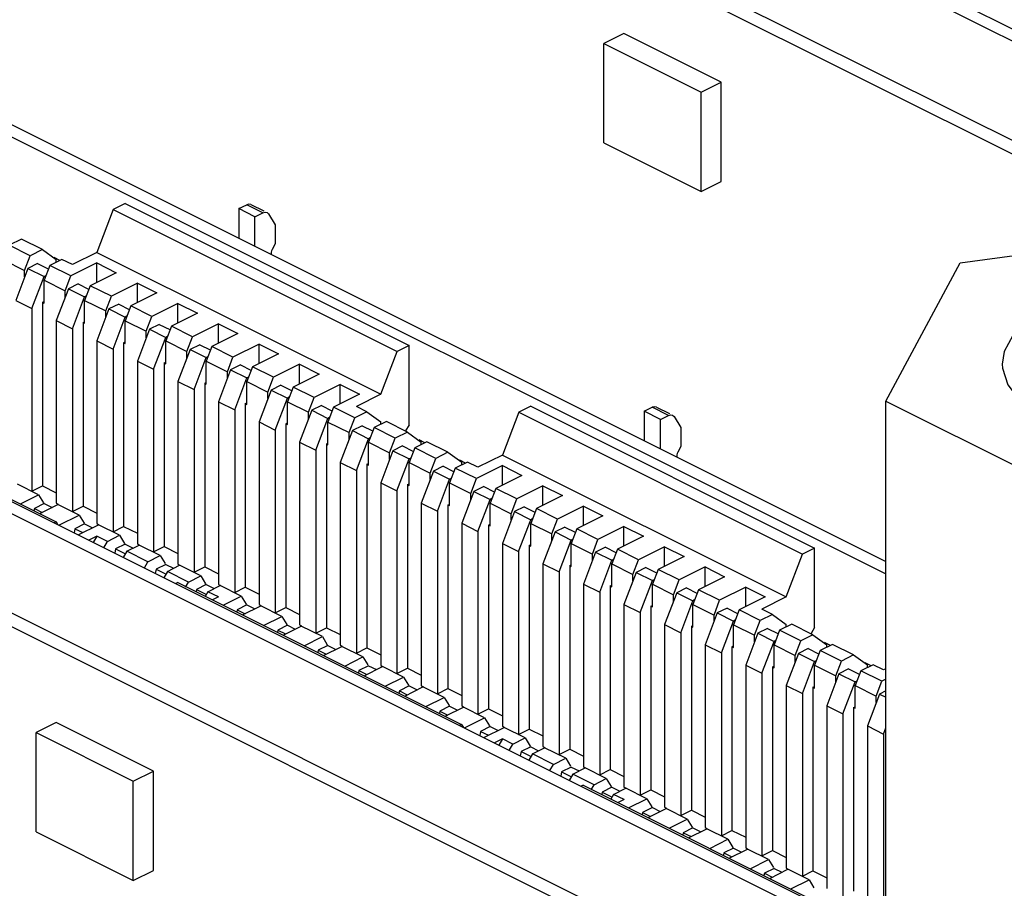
# Paper-space layout '005_EXP_CORICANT_PE_DRAWING_3_1' of a CAD drawing. Header units: millimetres. Extents: x 6 to 413, y 7 to 290.
# Tile 238 of 256: x 236.15 to 237.7, y 166.03 to 167.39. Entities that reach past the tile are written whole.
import ezdxf

# ---------------------------------------------------------------- set-up
doc = ezdxf.new("R2010")
doc.units = ezdxf.units.MM
doc.header["$LTSCALE"] = 23.1
doc.layers.add('119B00000215A_C_3_5353652_BL293', color=7, linetype='CONTINUOUS')
doc.layers.add('124100005500A_SPACER_M3X1_BL328', color=7, linetype='CONTINUOUS')

# ---------------------------------------------------------------- blocks, each defined once
blk = doc.blocks.new('119B00000215A_C_3_5353652_BL293', base_point=(238.9172, 165.473))
at = {"layer": '119B00000215A_C_3_5353652_BL293', "color": 7, "linetype": 'Continuous'}
for p, q in [((236.499, 167.9668), (242.9633, 164.7349)), ((236.5181, 167.9763), (242.9824, 164.7444)), ((236.3431, 167.8888), (237.9971, 167.0619)), ((236.3217, 167.8781), (237.9634, 167.0573)), ((235.5635, 167.499), (237.5129, 166.5244)), ((235.5826, 167.5086), (237.5129, 166.5435)), ((237.1019, 167.3727), (237.0701, 167.3568)), ((237.2546, 167.2963), (237.1019, 167.3727)), ((237.0701, 167.3568), (237.2228, 167.2804)), ((237.0701, 167.2009), (237.0701, 167.3568)), ((237.2228, 167.2804), (237.2546, 167.2963)), ((237.2546, 167.1404), (237.2546, 167.2963)), ((237.2228, 167.1245), (237.2228, 167.2804)), ((234.9908, 167.2126), (237.5129, 165.9517)), ((234.9717, 167.2031), (237.512, 165.933)), ((237.0701, 167.2009), (237.2228, 167.1245)), ((237.2228, 167.1245), (237.2546, 167.1404)), ((234.7944, 167.1144), (237.5129, 165.7553)), ((234.8158, 167.1251), (237.5129, 165.7767)), ((236.3003, 167.0962), (236.2746, 167.0288)), ((236.3191, 167.1057), (236.3003, 167.0962)), ((236.3003, 167.0962), (236.7458, 166.8735)), ((236.3191, 167.1057), (236.7646, 166.8829)), ((236.4973, 167.0976), (236.5098, 167.1038)), ((236.5227, 167.0848), (236.4973, 167.0976)), ((236.4973, 167.0976), (236.4973, 167.0513)), ((236.5353, 167.0911), (236.5098, 167.1038)), ((236.5163, 167.1043), (236.5368, 167.094)), ((236.5227, 167.0848), (236.5353, 167.0911)), ((236.5227, 167.0385), (236.5227, 167.0848)), ((236.5417, 167.0915), (236.5441, 167.0893)), ((236.5441, 167.0893), (236.5546, 167.0724)), ((236.5546, 167.0724), (236.5546, 167.0422)), ((236.1562, 167.0498), (236.137, 167.0402)), ((236.1701, 167.0237), (236.137, 167.0402)), ((236.1893, 167.0333), (236.1562, 167.0498)), ((236.5546, 167.0422), (236.5499, 167.0335)), ((236.1613, 167.0006), (236.1701, 167.0237)), ((236.1893, 167.0333), (236.1701, 167.0237)), ((236.1893, 167.0333), (236.211, 167.0176)), ((236.2071, 167.0213), (236.2162, 167.0168)), ((236.2746, 167.0288), (236.2364, 167.0097)), ((236.2746, 167.0288), (236.7201, 166.8061)), ((236.5482, 167.0274), (236.5482, 167.0258)), ((236.1282, 167.0171), (236.1613, 167.0006)), ((236.1664, 167.0037), (236.1473, 166.9536)), ((236.1817, 167.0113), (236.1664, 167.0037)), ((236.1664, 167.0037), (236.1919, 166.991)), ((236.1817, 167.0113), (236.1981, 167.0031)), ((236.2007, 167.0084), (236.1919, 166.9853)), ((236.2199, 167.018), (236.2007, 167.0084)), ((236.2338, 166.9919), (236.2007, 167.0084)), ((236.211, 167.0135), (236.211, 167.0176)), ((236.2364, 167.0097), (236.2199, 167.018)), ((236.2746, 167.0123), (236.2338, 166.9919)), ((236.2746, 167.0123), (236.3051, 166.997)), ((236.2746, 166.9817), (236.2746, 167.0123)), ((236.1613, 166.9903), (236.1613, 167.0006)), ((236.1728, 166.9409), (236.1919, 166.991)), ((236.1945, 166.9923), (236.1919, 166.991)), ((236.225, 166.9687), (236.2338, 166.9919)), ((236.3051, 166.997), (236.2643, 166.9766)), ((236.1919, 166.9853), (236.225, 166.9687)), ((236.1919, 166.9494), (236.1919, 166.9853)), ((236.2453, 166.9795), (236.2301, 166.9719)), ((236.2453, 166.9795), (236.2617, 166.9713)), ((236.2643, 166.9766), (236.2555, 166.9535)), ((236.2974, 166.96), (236.2643, 166.9766)), ((236.3382, 166.9805), (236.2974, 166.96)), ((236.3382, 166.9805), (236.3688, 166.9652)), ((236.3382, 166.9499), (236.3382, 166.9805)), ((236.2301, 166.9719), (236.211, 166.9218)), ((236.225, 166.9585), (236.225, 166.9687)), ((236.2301, 166.9719), (236.2555, 166.9591)), ((236.2364, 166.9091), (236.2555, 166.9591)), ((236.2582, 166.9605), (236.2555, 166.9591)), ((236.2886, 166.9369), (236.2974, 166.96)), ((236.3688, 166.9652), (236.328, 166.9448)), ((236.1473, 166.9536), (236.1728, 166.9409)), ((236.1893, 166.9507), (236.1909, 166.9515)), ((236.1893, 166.9507), (236.1919, 166.9494)), ((236.1893, 166.9507), (236.1893, 166.6623)), ((236.2555, 166.9535), (236.2886, 166.9369)), ((236.2555, 166.9176), (236.2555, 166.9535)), ((236.309, 166.9477), (236.2937, 166.9401)), ((236.309, 166.9477), (236.3253, 166.9395)), ((236.328, 166.9448), (236.3192, 166.9217)), ((236.3611, 166.9282), (236.328, 166.9448)), ((236.4019, 166.9486), (236.3611, 166.9282)), ((236.4019, 166.9486), (236.4324, 166.9334)), ((236.4019, 166.9181), (236.4019, 166.9486)), ((236.1728, 166.9409), (236.1728, 166.6541)), ((236.2937, 166.9401), (236.2746, 166.89)), ((236.2886, 166.9267), (236.2886, 166.9369)), ((236.2937, 166.9401), (236.3192, 166.9273)), ((236.3001, 166.8772), (236.3192, 166.9273)), ((236.3218, 166.9287), (236.3192, 166.9273)), ((236.3522, 166.9051), (236.3611, 166.9282)), ((236.4324, 166.9334), (236.3916, 166.913)), ((236.211, 166.9218), (236.2364, 166.9091)), ((236.211, 166.9218), (236.211, 166.635)), ((236.253, 166.9189), (236.2545, 166.9197)), ((236.253, 166.9189), (236.2555, 166.9176)), ((236.253, 166.9189), (236.253, 166.6305)), ((236.3192, 166.9217), (236.3522, 166.9051)), ((236.3192, 166.8858), (236.3192, 166.9217)), ((236.3726, 166.9159), (236.3574, 166.9082)), ((236.3726, 166.9159), (236.389, 166.9077)), ((236.3916, 166.913), (236.3828, 166.8898)), ((236.4247, 166.8964), (236.3916, 166.913)), ((236.4655, 166.9168), (236.4247, 166.8964)), ((236.4655, 166.9168), (236.4961, 166.9015)), ((236.4655, 166.8863), (236.4655, 166.9168)), ((236.2364, 166.9091), (236.2364, 166.6222)), ((236.3574, 166.9082), (236.3382, 166.8582)), ((236.3522, 166.8949), (236.3522, 166.9051)), ((236.3574, 166.9082), (236.3828, 166.8955)), ((236.3637, 166.8454), (236.3828, 166.8955)), ((236.3855, 166.8968), (236.3828, 166.8955)), ((236.4159, 166.8733), (236.4247, 166.8964)), ((236.4961, 166.9015), (236.4553, 166.8811)), ((236.2746, 166.89), (236.3001, 166.8772)), ((236.2746, 166.89), (236.2746, 166.6031)), ((236.3166, 166.8871), (236.3181, 166.8878)), ((236.3166, 166.8871), (236.3192, 166.8858)), ((236.3166, 166.8871), (236.3166, 166.5987)), ((236.3828, 166.8898), (236.4159, 166.8733)), ((236.3828, 166.854), (236.3828, 166.8898)), ((236.4363, 166.884), (236.421, 166.8764)), ((236.4363, 166.884), (236.4526, 166.8759)), ((236.4553, 166.8811), (236.4464, 166.858)), ((236.4883, 166.8646), (236.4553, 166.8811)), ((236.5292, 166.885), (236.4883, 166.8646)), ((236.5292, 166.885), (236.5597, 166.8697)), ((236.5292, 166.8545), (236.5292, 166.885)), ((236.7646, 166.8829), (236.7458, 166.8735)), ((236.7646, 166.7582), (236.7646, 166.8829)), ((236.3001, 166.8772), (236.3001, 166.5904)), ((236.421, 166.8764), (236.4019, 166.8263)), ((236.4159, 166.863), (236.4159, 166.8733)), ((236.421, 166.8764), (236.4464, 166.8637)), ((236.4491, 166.865), (236.4464, 166.8637)), ((236.4795, 166.8415), (236.4883, 166.8646)), ((236.5597, 166.8697), (236.5189, 166.8493)), ((236.7201, 166.8061), (236.7458, 166.8735)), ((236.3382, 166.8582), (236.3637, 166.8454)), ((236.3382, 166.8582), (236.3382, 166.5713)), ((236.3802, 166.8553), (236.3818, 166.856)), ((236.3802, 166.8553), (236.3828, 166.854)), ((236.3802, 166.8553), (236.3802, 166.5669)), ((236.4273, 166.8136), (236.4464, 166.8637)), ((236.4464, 166.858), (236.4795, 166.8415)), ((236.4464, 166.8222), (236.4464, 166.858)), ((236.4999, 166.8522), (236.4846, 166.8446)), ((236.4999, 166.8522), (236.5163, 166.844)), ((236.5189, 166.8493), (236.5101, 166.8262)), ((236.552, 166.8328), (236.5189, 166.8493)), ((236.5928, 166.8532), (236.552, 166.8328)), ((236.5928, 166.8532), (236.6234, 166.8379)), ((236.5928, 166.8226), (236.5928, 166.8532)), ((236.3637, 166.8454), (236.3637, 166.5586)), ((236.4846, 166.8446), (236.4655, 166.7945)), ((236.4795, 166.8312), (236.4795, 166.8415)), ((236.4846, 166.8446), (236.5101, 166.8319)), ((236.6234, 166.8379), (236.5825, 166.8175)), ((235.7652, 166.8287), (236.2107, 166.606)), ((236.4019, 166.8263), (236.4273, 166.8136)), ((236.4019, 166.8263), (236.4019, 166.5395)), ((236.4439, 166.8234), (236.4454, 166.8242)), ((236.4439, 166.8234), (236.4464, 166.8222)), ((236.4439, 166.8234), (236.4439, 166.5351)), ((236.491, 166.7818), (236.5101, 166.8319)), ((236.5127, 166.8332), (236.5101, 166.8319)), ((236.5101, 166.8262), (236.5432, 166.8097)), ((236.5101, 166.7903), (236.5101, 166.8262)), ((236.5432, 166.8097), (236.552, 166.8328)), ((236.5635, 166.8204), (236.5483, 166.8128)), ((236.5635, 166.8204), (236.5799, 166.8122)), ((236.6565, 166.8214), (236.6156, 166.801)), ((236.6565, 166.8214), (236.687, 166.8061)), ((236.6565, 166.7908), (236.6565, 166.8214)), ((236.4273, 166.8136), (236.4273, 166.5268)), ((236.5483, 166.8128), (236.5292, 166.7627)), ((236.5432, 166.7994), (236.5432, 166.8097)), ((236.5483, 166.8128), (236.5737, 166.8001)), ((236.5825, 166.8175), (236.5737, 166.7944)), ((236.6156, 166.801), (236.5825, 166.8175)), ((236.687, 166.8061), (236.6462, 166.7857)), ((236.7201, 166.8061), (236.6819, 166.787)), ((236.4655, 166.7945), (236.491, 166.7818)), ((236.4655, 166.7945), (236.4655, 166.5077)), ((236.5075, 166.7916), (236.5091, 166.7924)), ((236.5075, 166.7916), (236.5101, 166.7903)), ((236.5075, 166.7916), (236.5075, 166.5032)), ((236.5546, 166.75), (236.5737, 166.8001)), ((236.5764, 166.8014), (236.5737, 166.8001)), ((236.5737, 166.7944), (236.6068, 166.7778)), ((236.5737, 166.7585), (236.5737, 166.7944)), ((236.6068, 166.7778), (236.6156, 166.801)), ((236.6272, 166.7886), (236.6119, 166.781)), ((236.6272, 166.7886), (236.6435, 166.7804)), ((236.9556, 166.7875), (236.9367, 166.7781)), ((236.9556, 166.7875), (237.4011, 166.5647)), ((236.491, 166.7818), (236.491, 166.495)), ((236.6119, 166.781), (236.5928, 166.7309)), ((236.6068, 166.7676), (236.6068, 166.7778)), ((236.6119, 166.781), (236.6374, 166.7682)), ((236.6462, 166.7857), (236.6374, 166.7626)), ((236.6793, 166.7691), (236.6462, 166.7857)), ((236.6985, 166.7787), (236.6793, 166.7691)), ((236.6985, 166.7787), (236.6819, 166.787)), ((236.6985, 166.7787), (236.7201, 166.763)), ((236.9367, 166.7781), (236.911, 166.7106)), ((236.9367, 166.7781), (237.3822, 166.5553)), ((237.1337, 166.7794), (237.1463, 166.7857)), ((237.1592, 166.7666), (237.1337, 166.7794)), ((237.1337, 166.7794), (237.1337, 166.7331)), ((237.1717, 166.7729), (237.1463, 166.7857)), ((237.1527, 166.7861), (237.1732, 166.7758)), ((237.1592, 166.7666), (237.1717, 166.7729)), ((237.1782, 166.7733), (237.1805, 166.7711)), ((236.5292, 166.7627), (236.5546, 166.75)), ((236.5292, 166.7627), (236.5292, 166.4759)), ((236.5712, 166.7598), (236.5727, 166.7606)), ((236.5712, 166.7598), (236.5737, 166.7585)), ((236.5712, 166.7598), (236.5712, 166.4714)), ((236.6183, 166.7182), (236.6374, 166.7682)), ((236.64, 166.7696), (236.6374, 166.7682)), ((236.6374, 166.7626), (236.6705, 166.746)), ((236.6374, 166.7267), (236.6374, 166.7626)), ((236.6705, 166.746), (236.6793, 166.7691)), ((236.6908, 166.7568), (236.6756, 166.7491)), ((236.6908, 166.7568), (236.7072, 166.7486)), ((236.729, 166.7635), (236.7098, 166.7539)), ((236.7201, 166.759), (236.7201, 166.763)), ((236.7621, 166.7469), (236.729, 166.7635)), ((236.7646, 166.7582), (236.7591, 166.7486)), ((237.1592, 166.7204), (237.1592, 166.7666)), ((237.1805, 166.7711), (237.191, 166.7542)), ((236.5546, 166.75), (236.5546, 166.4631)), ((236.6756, 166.7491), (236.6565, 166.6991)), ((236.6705, 166.7358), (236.6705, 166.746)), ((236.6756, 166.7491), (236.701, 166.7364)), ((236.7098, 166.7539), (236.701, 166.7307)), ((236.7429, 166.7373), (236.7098, 166.7539)), ((236.7621, 166.7469), (236.7429, 166.7373)), ((236.7621, 166.7469), (236.7837, 166.7312)), ((237.191, 166.7542), (237.191, 166.724)), ((236.5928, 166.7309), (236.6183, 166.7182)), ((236.5928, 166.7309), (236.5928, 166.4441)), ((236.6348, 166.728), (236.6363, 166.7287)), ((236.6348, 166.728), (236.6374, 166.7267)), ((236.6348, 166.728), (236.6348, 166.4396)), ((236.6819, 166.6863), (236.701, 166.7364)), ((236.7037, 166.7377), (236.701, 166.7364)), ((236.701, 166.7307), (236.7341, 166.7142)), ((236.701, 166.6949), (236.701, 166.7307)), ((236.7341, 166.7142), (236.7429, 166.7373)), ((236.7926, 166.7316), (236.7735, 166.722)), ((236.7799, 166.735), (236.789, 166.7304)), ((236.7837, 166.7272), (236.7837, 166.7312)), ((236.8257, 166.7151), (236.7926, 166.7316)), ((236.6183, 166.7182), (236.6183, 166.4313)), ((236.7392, 166.7173), (236.7201, 166.6672)), ((236.7341, 166.7039), (236.7341, 166.7142)), ((236.7545, 166.725), (236.7392, 166.7173)), ((236.7392, 166.7173), (236.7647, 166.7046)), ((236.7545, 166.725), (236.7708, 166.7168)), ((236.7735, 166.722), (236.7646, 166.6989)), ((236.8066, 166.7055), (236.7735, 166.722)), ((236.8257, 166.7151), (236.8066, 166.7055)), ((236.8257, 166.7151), (236.8474, 166.6994)), ((236.911, 166.7106), (236.8728, 166.6915)), ((236.911, 166.7106), (237.3565, 166.4879)), ((237.191, 166.724), (237.1863, 166.7153)), ((236.6565, 166.6991), (236.6819, 166.6863)), ((236.6565, 166.6991), (236.6565, 166.4122)), ((236.6985, 166.6962), (236.7, 166.6969)), ((236.6985, 166.6962), (236.701, 166.6949)), ((236.6985, 166.6962), (236.6985, 166.4078)), ((236.7456, 166.6545), (236.7647, 166.7046)), ((236.7646, 166.6989), (236.7977, 166.6824)), ((236.7646, 166.6631), (236.7646, 166.6989)), ((236.7673, 166.7059), (236.7647, 166.7046)), ((236.7977, 166.6824), (236.8066, 166.7055)), ((236.8563, 166.6998), (236.8371, 166.6902)), ((236.8436, 166.7031), (236.8527, 166.6986)), ((236.8474, 166.6954), (236.8474, 166.6994)), ((236.8728, 166.6915), (236.8563, 166.6998)), ((237.1846, 166.7092), (237.1846, 166.7076)), ((236.6819, 166.6863), (236.6819, 166.3995)), ((236.8028, 166.6855), (236.7837, 166.6354)), ((236.7977, 166.6721), (236.7977, 166.6824)), ((236.8181, 166.6931), (236.8028, 166.6855)), ((236.8028, 166.6855), (236.8283, 166.6728)), ((236.8181, 166.6931), (236.8345, 166.685)), ((236.8371, 166.6902), (236.8283, 166.6671)), ((236.8702, 166.6737), (236.8371, 166.6902)), ((236.911, 166.6941), (236.8702, 166.6737)), ((236.911, 166.6941), (236.9416, 166.6788)), ((236.911, 166.6635), (236.911, 166.6941)), ((236.1831, 166.6483), (236.15, 166.6648)), ((236.7201, 166.6672), (236.7456, 166.6545)), ((236.7201, 166.6672), (236.7201, 166.3804)), ((236.7621, 166.6643), (236.7636, 166.6651)), ((236.7621, 166.6643), (236.7646, 166.6631)), ((236.7621, 166.6643), (236.7621, 166.376)), ((236.8092, 166.6227), (236.8283, 166.6728)), ((236.831, 166.6741), (236.8283, 166.6728)), ((236.8283, 166.6671), (236.8614, 166.6506)), ((236.8283, 166.6313), (236.8283, 166.6671)), ((236.8614, 166.6506), (236.8702, 166.6737)), ((236.9416, 166.6788), (236.9007, 166.6584)), ((236.1546, 166.634), (236.1831, 166.6483)), ((236.1728, 166.6541), (236.1893, 166.6623)), ((236.1831, 166.6483), (236.1908, 166.6357)), ((236.1893, 166.6623), (236.211, 166.6515)), ((236.7456, 166.6545), (236.7456, 166.3677)), ((236.8665, 166.6537), (236.8474, 166.6036)), ((236.8614, 166.6403), (236.8614, 166.6506)), ((236.8817, 166.6613), (236.8665, 166.6537)), ((236.8665, 166.6537), (236.8919, 166.641)), ((236.8817, 166.6613), (236.8981, 166.6531)), ((236.9007, 166.6584), (236.8919, 166.6353)), ((236.9338, 166.6419), (236.9007, 166.6584)), ((236.9747, 166.6623), (236.9338, 166.6419)), ((236.9747, 166.6623), (237.0052, 166.647)), ((236.9747, 166.6317), (236.9747, 166.6623)), ((236.1919, 166.6346), (236.1766, 166.6269)), ((236.1851, 166.6188), (236.2136, 166.633)), ((236.1919, 166.6346), (236.2043, 166.6284)), ((236.211, 166.635), (236.2139, 166.6335)), ((236.2467, 166.6165), (236.2136, 166.633)), ((236.7837, 166.6354), (236.8092, 166.6227)), ((236.7837, 166.6354), (236.7837, 166.3486)), ((236.8257, 166.6325), (236.8273, 166.6333)), ((236.8728, 166.5909), (236.8919, 166.641)), ((236.8946, 166.6423), (236.8919, 166.641)), ((236.8919, 166.6353), (236.925, 166.6187)), ((236.8919, 166.5994), (236.8919, 166.6353)), ((236.925, 166.6187), (236.9338, 166.6419)), ((237.0052, 166.647), (236.9644, 166.6266)), ((236.1766, 166.6269), (236.176, 166.6233)), ((236.1766, 166.6269), (236.189, 166.6207)), ((236.2364, 166.6222), (236.253, 166.6305)), ((236.253, 166.6305), (236.2746, 166.6197)), ((236.8092, 166.6227), (236.8092, 166.3359)), ((236.8257, 166.6325), (236.8283, 166.6313)), ((236.8257, 166.6325), (236.8257, 166.3441)), ((236.9301, 166.6219), (236.911, 166.5718)), ((236.925, 166.6085), (236.925, 166.6187)), ((236.9454, 166.6295), (236.9301, 166.6219)), ((236.9301, 166.6219), (236.9556, 166.6091)), ((236.9454, 166.6295), (236.9618, 166.6213)), ((236.9644, 166.6266), (236.9556, 166.6035)), ((236.9975, 166.61), (236.9644, 166.6266)), ((237.0383, 166.6305), (236.9975, 166.61)), ((237.0383, 166.6305), (237.0688, 166.6152)), ((237.0383, 166.5999), (237.0383, 166.6305)), ((236.2107, 166.606), (236.2075, 166.6043)), ((236.2107, 166.606), (236.2136, 166.6013)), ((236.215, 166.6006), (236.2467, 166.6165)), ((236.2555, 166.6028), (236.2403, 166.5951)), ((236.2467, 166.6165), (236.2545, 166.6039)), ((236.2555, 166.6028), (236.2679, 166.5965)), ((236.2746, 166.6031), (236.2775, 166.6017)), ((236.8474, 166.6036), (236.8728, 166.5909)), ((236.8474, 166.6036), (236.8474, 166.3168)), ((236.9365, 166.5591), (236.9556, 166.6091)), ((236.9582, 166.6105), (236.9556, 166.6091)), ((236.9556, 166.6035), (236.9887, 166.5869)), ((236.9556, 166.5676), (236.9556, 166.6035)), ((236.9887, 166.5869), (236.9975, 166.61)), ((237.0688, 166.6152), (237.028, 166.5948)), ((236.2403, 166.5951), (236.2391, 166.5885)), ((236.2403, 166.5951), (236.2527, 166.5889)), ((236.2455, 166.5853), (236.2773, 166.6012)), ((236.3104, 166.5847), (236.2773, 166.6012)), ((236.3001, 166.5904), (236.3166, 166.5987)), ((236.3166, 166.5987), (236.3382, 166.5879)), ((236.8728, 166.5909), (236.8728, 166.304)), ((236.8894, 166.6007), (236.8909, 166.6015)), ((236.8894, 166.6007), (236.8919, 166.5994)), ((236.8894, 166.6007), (236.8894, 166.3123)), ((236.9938, 166.59), (236.9747, 166.54)), ((236.9887, 166.5767), (236.9887, 166.5869)), ((237.009, 166.5977), (236.9938, 166.59)), ((236.9938, 166.59), (237.0192, 166.5773)), ((237.009, 166.5977), (237.0254, 166.5895)), ((237.028, 166.5948), (237.0192, 166.5717)), ((237.0611, 166.5782), (237.028, 166.5948)), ((237.1019, 166.5986), (237.0611, 166.5782)), ((237.1019, 166.5986), (237.1325, 166.5834)), ((237.1019, 166.5681), (237.1019, 166.5986)), ((236.2746, 166.5833), (236.262, 166.5771)), ((236.2746, 166.5833), (236.269, 166.5736)), ((236.2912, 166.5751), (236.2746, 166.5833)), ((236.2855, 166.5653), (236.2912, 166.5751)), ((236.2912, 166.5751), (236.3104, 166.5847)), ((236.3192, 166.5709), (236.3039, 166.5633)), ((236.3104, 166.5847), (236.3181, 166.5721)), ((236.3192, 166.5709), (236.3316, 166.5647)), ((236.3382, 166.5713), (236.3411, 166.5699)), ((236.911, 166.5718), (236.9365, 166.5591)), ((236.911, 166.5718), (236.911, 166.285)), ((237.0001, 166.5272), (237.0192, 166.5773)), ((237.0219, 166.5786), (237.0192, 166.5773)), ((237.0192, 166.5717), (237.0523, 166.5551)), ((237.0192, 166.5358), (237.0192, 166.5717)), ((237.0523, 166.5551), (237.0611, 166.5782)), ((237.1325, 166.5834), (237.0917, 166.5629)), ((236.3039, 166.5633), (236.3028, 166.5567)), ((236.3039, 166.5633), (236.3196, 166.5555)), ((236.3217, 166.5598), (236.3161, 166.55)), ((236.3217, 166.5598), (236.3409, 166.5694)), ((236.3548, 166.5433), (236.3217, 166.5598)), ((236.374, 166.5528), (236.3409, 166.5694)), ((236.3637, 166.5586), (236.3802, 166.5669)), ((236.3802, 166.5669), (236.4019, 166.5561)), ((236.9365, 166.5591), (236.9365, 166.2722)), ((236.953, 166.5689), (236.9546, 166.5697)), ((236.953, 166.5689), (236.9556, 166.5676)), ((236.953, 166.5689), (236.953, 166.2805)), ((237.0574, 166.5582), (237.0383, 166.5081)), ((237.0727, 166.5659), (237.0574, 166.5582)), ((237.0574, 166.5582), (237.0829, 166.5455)), ((237.0727, 166.5659), (237.089, 166.5577)), ((237.0917, 166.5629), (237.0829, 166.5398)), ((237.1248, 166.5464), (237.0917, 166.5629)), ((237.1656, 166.5668), (237.1248, 166.5464)), ((237.1656, 166.5668), (237.1961, 166.5515)), ((237.1656, 166.5363), (237.1656, 166.5668)), ((237.4011, 166.5647), (237.3822, 166.5553)), ((237.4011, 166.44), (237.4011, 166.5647)), ((236.3492, 166.5335), (236.3548, 166.5433)), ((236.3548, 166.5433), (236.374, 166.5528)), ((236.374, 166.5528), (236.3818, 166.5403)), ((236.9747, 166.54), (237.0001, 166.5272)), ((236.9747, 166.54), (236.9747, 166.2531)), ((237.0523, 166.5448), (237.0523, 166.5551)), ((237.0638, 166.4954), (237.0829, 166.5455)), ((237.0855, 166.5468), (237.0829, 166.5455)), ((237.1159, 166.5233), (237.1248, 166.5464)), ((237.1961, 166.5515), (237.1553, 166.5311)), ((237.3565, 166.4879), (237.3822, 166.5553)), ((236.3675, 166.5315), (236.3664, 166.5249)), ((236.3828, 166.5391), (236.3675, 166.5315)), ((236.3675, 166.5315), (236.3832, 166.5237)), ((236.3854, 166.528), (236.3797, 166.5182)), ((236.3828, 166.5391), (236.3952, 166.5329)), ((236.3854, 166.528), (236.4045, 166.5376)), ((236.4185, 166.5114), (236.3854, 166.528)), ((236.4019, 166.5395), (236.4048, 166.5381)), ((236.4376, 166.521), (236.4045, 166.5376)), ((236.4273, 166.5268), (236.4439, 166.5351)), ((236.4439, 166.5351), (236.4655, 166.5242)), ((237.0001, 166.5272), (237.0001, 166.2404)), ((237.0167, 166.5371), (237.0182, 166.5378)), ((237.0167, 166.5371), (237.0192, 166.5358)), ((237.0167, 166.5371), (237.0167, 166.2487)), ((237.0829, 166.5398), (237.1159, 166.5233)), ((237.0829, 166.504), (237.0829, 166.5398)), ((237.1211, 166.5264), (237.1019, 166.4763)), ((237.1363, 166.534), (237.1211, 166.5264)), ((237.1211, 166.5264), (237.1465, 166.5137)), ((237.1363, 166.534), (237.1527, 166.5259)), ((237.1553, 166.5311), (237.1465, 166.508)), ((237.1884, 166.5146), (237.1553, 166.5311)), ((237.2292, 166.535), (237.1884, 166.5146)), ((237.2292, 166.535), (237.2598, 166.5197)), ((237.2292, 166.5044), (237.2292, 166.535)), ((236.4017, 166.5105), (236.3984, 166.5089)), ((236.4017, 166.5105), (236.8471, 166.2878)), ((236.4138, 166.5034), (236.4185, 166.5114)), ((236.4185, 166.5114), (236.4376, 166.521)), ((236.4376, 166.521), (236.4454, 166.5084)), ((237.1159, 166.513), (237.1159, 166.5233)), ((237.1274, 166.4636), (237.1465, 166.5137)), ((237.1492, 166.515), (237.1465, 166.5137)), ((237.1796, 166.4915), (237.1884, 166.5146)), ((237.2598, 166.5197), (237.219, 166.4993)), ((236.4312, 166.4997), (236.4306, 166.496)), ((236.4464, 166.5073), (236.4312, 166.4997)), ((236.4312, 166.4997), (236.4468, 166.4918)), ((236.449, 166.4962), (236.4448, 166.4889)), ((236.4464, 166.5073), (236.4589, 166.5011)), ((236.449, 166.4962), (236.4682, 166.5058)), ((236.4656, 166.4879), (236.449, 166.4962)), ((236.4655, 166.5077), (236.4684, 166.5062)), ((236.5013, 166.4892), (236.4682, 166.5058)), ((236.491, 166.495), (236.5075, 166.5032)), ((236.5075, 166.5032), (236.5292, 166.4924)), ((237.0383, 166.5081), (237.0638, 166.4954)), ((237.0383, 166.5081), (237.0383, 166.2213)), ((237.0638, 166.4954), (237.0638, 166.2086)), ((237.0803, 166.5053), (237.0818, 166.506)), ((237.0803, 166.5053), (237.0829, 166.504)), ((237.0803, 166.5053), (237.0803, 166.2169)), ((237.1465, 166.508), (237.1796, 166.4915)), ((237.1465, 166.4722), (237.1465, 166.508)), ((237.1847, 166.4946), (237.1656, 166.4445)), ((237.2, 166.5022), (237.1847, 166.4946)), ((237.1847, 166.4946), (237.2102, 166.4819)), ((237.2, 166.5022), (237.2163, 166.494)), ((237.219, 166.4993), (237.2101, 166.4762)), ((237.252, 166.4828), (237.219, 166.4993)), ((237.2929, 166.5032), (237.252, 166.4828)), ((237.2929, 166.5032), (237.3234, 166.4879)), ((237.2929, 166.4726), (237.2929, 166.5032)), ((236.4656, 166.4879), (236.4562, 166.4832)), ((236.4728, 166.4749), (236.5013, 166.4892)), ((236.5013, 166.4892), (236.509, 166.4766)), ((237.1796, 166.4812), (237.1796, 166.4915)), ((237.191, 166.4318), (237.2102, 166.4819)), ((237.2128, 166.4832), (237.2102, 166.4819)), ((237.2432, 166.4596), (237.252, 166.4828)), ((237.3234, 166.4879), (237.2826, 166.4675)), ((237.3565, 166.4879), (237.3183, 166.4688)), ((236.4948, 166.4678), (236.4942, 166.4642)), ((236.5101, 166.4755), (236.4948, 166.4678)), ((236.4948, 166.4678), (236.5072, 166.4616)), ((236.5033, 166.4597), (236.5318, 166.4739)), ((236.5101, 166.4755), (236.5225, 166.4693)), ((236.5292, 166.4759), (236.5321, 166.4744)), ((236.5649, 166.4574), (236.5318, 166.4739)), ((236.5546, 166.4631), (236.5712, 166.4714)), ((236.5712, 166.4714), (236.5928, 166.4606)), ((237.1019, 166.4763), (237.1274, 166.4636)), ((237.1019, 166.4763), (237.1019, 166.1895)), ((237.1274, 166.4636), (237.1274, 166.1768)), ((237.144, 166.4734), (237.1455, 166.4742)), ((237.144, 166.4734), (237.1465, 166.4722)), ((237.144, 166.4734), (237.144, 166.185)), ((237.2101, 166.4762), (237.2432, 166.4596)), ((237.2101, 166.4403), (237.2101, 166.4762)), ((237.2483, 166.4628), (237.2292, 166.4127)), ((237.2636, 166.4704), (237.2483, 166.4628)), ((237.2483, 166.4628), (237.2738, 166.45)), ((237.2636, 166.4704), (237.28, 166.4622)), ((237.2826, 166.4675), (237.2738, 166.4444)), ((237.3157, 166.4509), (237.2826, 166.4675)), ((237.3349, 166.4605), (237.3183, 166.4688)), ((236.5364, 166.4431), (236.5649, 166.4574)), ((236.5649, 166.4574), (236.5727, 166.4448)), ((237.2432, 166.4494), (237.2432, 166.4596)), ((237.2547, 166.4), (237.2738, 166.45)), ((237.2764, 166.4514), (237.2738, 166.45)), ((237.3069, 166.4278), (237.3157, 166.4509)), ((237.3349, 166.4605), (237.3157, 166.4509)), ((237.3349, 166.4605), (237.3565, 166.4449)), ((236.5585, 166.436), (236.5579, 166.4324)), ((236.5737, 166.4437), (236.5585, 166.436)), ((236.5585, 166.436), (236.5709, 166.4298)), ((236.5669, 166.4279), (236.5955, 166.4421)), ((236.5737, 166.4437), (236.5861, 166.4375)), ((236.5928, 166.4441), (236.5957, 166.4426)), ((236.6286, 166.4256), (236.5955, 166.4421)), ((236.6183, 166.4313), (236.6348, 166.4396)), ((236.6348, 166.4396), (236.6565, 166.4288)), ((237.1656, 166.4445), (237.191, 166.4318)), ((237.1656, 166.4445), (237.1656, 166.1577)), ((237.2076, 166.4416), (237.2091, 166.4424)), ((237.2076, 166.4416), (237.2101, 166.4403)), ((237.2076, 166.4416), (237.2076, 166.1532)), ((237.2738, 166.4444), (237.3069, 166.4278)), ((237.2738, 166.4085), (237.2738, 166.4444)), ((237.3272, 166.4386), (237.312, 166.431)), ((237.3272, 166.4386), (237.3436, 166.4304)), ((237.3462, 166.4357), (237.3374, 166.4126)), ((237.3654, 166.4453), (237.3462, 166.4357)), ((237.3793, 166.4191), (237.3462, 166.4357)), ((237.3565, 166.4408), (237.3565, 166.4449)), ((237.3985, 166.4287), (237.3654, 166.4453)), ((237.4011, 166.44), (237.3955, 166.4305)), ((236.6, 166.4113), (236.6286, 166.4256)), ((236.6286, 166.4256), (236.6363, 166.413)), ((237.191, 166.4318), (237.191, 166.145)), ((237.312, 166.431), (237.2929, 166.3809)), ((237.3069, 166.4176), (237.3069, 166.4278)), ((237.312, 166.431), (237.3374, 166.4182)), ((237.3183, 166.3681), (237.3374, 166.4182)), ((237.3401, 166.4196), (237.3374, 166.4182)), ((237.3705, 166.396), (237.3793, 166.4191)), ((237.3985, 166.4287), (237.3793, 166.4191)), ((237.3985, 166.4287), (237.4202, 166.413)), ((237.4163, 166.4168), (237.4254, 166.4122)), ((236.6221, 166.4042), (236.6215, 166.4006)), ((236.6374, 166.4118), (236.6221, 166.4042)), ((236.6221, 166.4042), (236.6345, 166.398)), ((236.6306, 166.396), (236.6591, 166.4103)), ((236.6374, 166.4118), (236.6498, 166.4056)), ((236.6565, 166.4122), (236.6594, 166.4108)), ((236.6922, 166.3938), (236.6591, 166.4103)), ((236.6819, 166.3995), (236.6985, 166.4078)), ((236.6985, 166.4078), (236.7201, 166.397)), ((237.2292, 166.4127), (237.2547, 166.4)), ((237.2292, 166.4127), (237.2292, 166.1259)), ((237.2712, 166.4098), (237.2728, 166.4106)), ((237.2712, 166.4098), (237.2738, 166.4085)), ((237.2712, 166.4098), (237.2712, 166.1214)), ((237.3374, 166.4126), (237.3705, 166.396)), ((237.3374, 166.3767), (237.3374, 166.4126)), ((237.3909, 166.4068), (237.3756, 166.3991)), ((237.3909, 166.4068), (237.4072, 166.3986)), ((237.4099, 166.4039), (237.4011, 166.3807)), ((237.4291, 166.4134), (237.4099, 166.4039)), ((237.443, 166.3873), (237.4099, 166.4039)), ((237.4202, 166.409), (237.4202, 166.413)), ((237.4622, 166.3969), (237.4291, 166.4134)), ((236.6637, 166.3795), (236.6922, 166.3938)), ((236.6922, 166.3938), (236.7, 166.3812)), ((237.2547, 166.4), (237.2547, 166.1131)), ((237.3756, 166.3991), (237.3565, 166.3491)), ((237.3705, 166.3858), (237.3705, 166.396)), ((237.3756, 166.3991), (237.4011, 166.3864)), ((237.382, 166.3363), (237.4011, 166.3864)), ((237.4037, 166.3877), (237.4011, 166.3864)), ((237.4342, 166.3642), (237.443, 166.3873)), ((237.4622, 166.3969), (237.443, 166.3873)), ((237.4622, 166.3969), (237.4838, 166.3812)), ((236.6858, 166.3724), (236.6851, 166.3688)), ((236.701, 166.38), (236.6858, 166.3724)), ((236.6858, 166.3724), (236.6982, 166.3662)), ((236.6942, 166.3642), (236.7228, 166.3785)), ((236.701, 166.38), (236.7134, 166.3738)), ((236.7201, 166.3804), (236.723, 166.379)), ((236.7559, 166.3619), (236.7228, 166.3785)), ((236.7456, 166.3677), (236.7621, 166.376)), ((236.7621, 166.376), (236.7837, 166.3651)), ((237.2929, 166.3809), (237.3183, 166.3681)), ((237.2929, 166.3809), (237.2929, 166.094)), ((237.3349, 166.378), (237.3364, 166.3787)), ((237.3349, 166.378), (237.3374, 166.3767)), ((237.3349, 166.378), (237.3349, 166.0896)), ((237.4011, 166.3807), (237.4342, 166.3642)), ((237.4011, 166.3449), (237.4011, 166.3807)), ((237.4545, 166.3749), (237.4393, 166.3673)), ((237.4545, 166.3749), (237.4709, 166.3668)), ((237.4735, 166.372), (237.4647, 166.3489)), ((237.4927, 166.3816), (237.4735, 166.372)), ((237.5066, 166.3555), (237.4735, 166.372)), ((237.48, 166.385), (237.4891, 166.3804)), ((237.4838, 166.3772), (237.4838, 166.3812)), ((237.5093, 166.3734), (237.4927, 166.3816)), ((237.5129, 166.3752), (237.5093, 166.3734)), ((236.7273, 166.3477), (236.7559, 166.3619)), ((236.7559, 166.3619), (236.7636, 166.3493)), ((237.3183, 166.3681), (237.3183, 166.0813)), ((237.4393, 166.3673), (237.4202, 166.3172)), ((237.4342, 166.3539), (237.4342, 166.3642)), ((237.4393, 166.3673), (237.4647, 166.3546)), ((237.4456, 166.3045), (237.4647, 166.3546)), ((237.4674, 166.3559), (237.4647, 166.3546)), ((237.4978, 166.3324), (237.5066, 166.3555)), ((237.5129, 166.3586), (237.5066, 166.3555)), ((236.7494, 166.3406), (236.7488, 166.3369)), ((236.7647, 166.3482), (236.7494, 166.3406)), ((236.7494, 166.3406), (236.7618, 166.3344)), ((236.7579, 166.3324), (236.7864, 166.3467)), ((236.7647, 166.3482), (236.7771, 166.342)), ((236.7837, 166.3486), (236.7866, 166.3471)), ((236.8195, 166.3301), (236.7864, 166.3467)), ((236.8092, 166.3359), (236.8257, 166.3441)), ((236.8257, 166.3441), (236.8474, 166.3333)), ((237.3565, 166.3491), (237.382, 166.3363)), ((237.3565, 166.3491), (237.3565, 166.0622)), ((237.3985, 166.3462), (237.4, 166.3469)), ((237.3985, 166.3462), (237.4011, 166.3449)), ((237.3985, 166.3462), (237.3985, 166.0578)), ((237.4647, 166.3489), (237.4978, 166.3324)), ((237.4647, 166.3131), (237.4647, 166.3489)), ((237.5129, 166.3405), (237.5029, 166.3355)), ((236.791, 166.3159), (236.8195, 166.3301)), ((236.8195, 166.3301), (236.8273, 166.3175)), ((237.382, 166.3363), (237.382, 166.0495)), ((237.5029, 166.3355), (237.4838, 166.2854)), ((237.4978, 166.3221), (237.4978, 166.3324)), ((237.5029, 166.3355), (237.5129, 166.3305)), ((236.813, 166.3088), (236.8124, 166.3051)), ((236.8283, 166.3164), (236.813, 166.3088)), ((236.813, 166.3088), (236.8255, 166.3025)), ((236.8215, 166.3006), (236.85, 166.3148)), ((236.8283, 166.3164), (236.8407, 166.3102)), ((236.8474, 166.3168), (236.8503, 166.3153)), ((236.8831, 166.2983), (236.85, 166.3148)), ((236.8728, 166.304), (236.8894, 166.3123)), ((236.8894, 166.3123), (236.911, 166.3015)), ((237.4202, 166.3172), (237.4456, 166.3045)), ((237.4202, 166.3172), (237.4202, 166.0304)), ((237.4622, 166.3143), (237.4637, 166.3151)), ((237.4622, 166.3143), (237.4647, 166.3131)), ((237.4622, 166.3143), (237.4622, 166.026)), ((236.8514, 166.2824), (236.8831, 166.2983)), ((236.8831, 166.2983), (236.8909, 166.2857)), ((237.4456, 166.3045), (237.4456, 166.0177)), ((236.211, 166.2908), (236.1792, 166.2749)), ((236.3637, 166.2144), (236.211, 166.2908)), ((236.8471, 166.2878), (236.8439, 166.2861)), ((236.8471, 166.2878), (236.85, 166.2831)), ((236.8919, 166.2846), (236.8767, 166.2769)), ((236.8819, 166.2671), (236.9137, 166.283)), ((236.8919, 166.2846), (236.9044, 166.2784)), ((236.911, 166.285), (236.9139, 166.2835)), ((236.9468, 166.2665), (236.9137, 166.283)), ((236.9365, 166.2722), (236.953, 166.2805)), ((236.953, 166.2805), (236.9747, 166.2697)), ((237.4838, 166.2854), (237.5093, 166.2727)), ((237.4838, 166.2854), (237.4838, 165.9986)), ((237.5093, 166.2727), (237.5129, 166.2822)), ((236.1792, 166.2749), (236.3319, 166.1985)), ((236.1792, 166.119), (236.1792, 166.2749)), ((236.8767, 166.2769), (236.8756, 166.2703)), ((236.8767, 166.2769), (236.8891, 166.2707)), ((236.911, 166.2652), (236.8985, 166.2589)), ((236.911, 166.2652), (236.9054, 166.2554)), ((236.9276, 166.2569), (236.911, 166.2652)), ((236.9276, 166.2569), (236.9468, 166.2665)), ((236.9468, 166.2665), (236.9545, 166.2539)), ((237.5093, 166.2727), (237.5093, 165.9859)), ((236.9219, 166.2471), (236.9276, 166.2569)), ((236.9556, 166.2527), (236.9403, 166.2451)), ((236.9556, 166.2527), (236.968, 166.2465)), ((236.9581, 166.2416), (236.9773, 166.2512)), ((236.9747, 166.2531), (236.9776, 166.2517)), ((237.0104, 166.2347), (236.9773, 166.2512)), ((237.0001, 166.2404), (237.0167, 166.2487)), ((237.0167, 166.2487), (237.0383, 166.2379)), ((236.9403, 166.2451), (236.9392, 166.2385)), ((236.9403, 166.2451), (236.956, 166.2373)), ((236.9581, 166.2416), (236.9525, 166.2319)), ((236.9912, 166.2251), (236.9581, 166.2416)), ((236.9912, 166.2251), (237.0104, 166.2347)), ((237.0104, 166.2347), (237.0182, 166.2221)), ((236.9856, 166.2153), (236.9912, 166.2251)), ((237.0192, 166.2209), (237.004, 166.2133)), ((237.0192, 166.2209), (237.0316, 166.2147)), ((237.0218, 166.2098), (237.041, 166.2194)), ((237.0383, 166.2213), (237.0412, 166.2199)), ((237.0741, 166.2028), (237.041, 166.2194)), ((237.0638, 166.2086), (237.0803, 166.2169)), ((237.0803, 166.2169), (237.1019, 166.206)), ((236.3319, 166.1985), (236.3637, 166.2144)), ((236.3637, 166.0586), (236.3637, 166.2144)), ((237.004, 166.2133), (237.0028, 166.2067)), ((237.004, 166.2133), (237.0196, 166.2055)), ((237.0218, 166.2098), (237.0161, 166.2)), ((237.0549, 166.1932), (237.0218, 166.2098)), ((237.0549, 166.1932), (237.0741, 166.2028)), ((237.0741, 166.2028), (237.0818, 166.1902)), ((236.3319, 166.0427), (236.3319, 166.1985)), ((237.0381, 166.1923), (237.0348, 166.1907)), ((237.0381, 166.1923), (237.4836, 165.9696)), ((237.0502, 166.1853), (237.0549, 166.1932)), ((237.0829, 166.1891), (237.0676, 166.1815)), ((237.0829, 166.1891), (237.0953, 166.1829)), ((237.0854, 166.178), (237.1046, 166.1876)), ((237.1019, 166.1895), (237.1049, 166.188)), ((237.1377, 166.171), (237.1046, 166.1876)), ((237.1274, 166.1768), (237.144, 166.185)), ((237.144, 166.185), (237.1656, 166.1742)), ((237.0676, 166.1815), (237.067, 166.1779)), ((237.0676, 166.1815), (237.0833, 166.1736)), ((237.0854, 166.178), (237.0812, 166.1707)), ((237.102, 166.1697), (237.0854, 166.178)), ((237.102, 166.1697), (237.0926, 166.165)), ((237.1092, 166.1568), (237.1377, 166.171)), ((237.1377, 166.171), (237.1455, 166.1584)), ((237.1465, 166.1573), (237.1312, 166.1497)), ((237.1397, 166.1415), (237.1683, 166.1557)), ((237.1465, 166.1573), (237.1589, 166.1511)), ((237.1656, 166.1577), (237.1685, 166.1562)), ((237.2013, 166.1392), (237.1683, 166.1557)), ((237.1312, 166.1497), (237.1306, 166.146)), ((237.1312, 166.1497), (237.1437, 166.1435)), ((237.1728, 166.1249), (237.2013, 166.1392)), ((237.191, 166.145), (237.2076, 166.1532)), ((237.2013, 166.1392), (237.2091, 166.1266)), ((237.2076, 166.1532), (237.2292, 166.1424)), ((237.2101, 166.1255), (237.1949, 166.1178)), ((237.2034, 166.1097), (237.2319, 166.1239)), ((237.2101, 166.1255), (237.2226, 166.1193)), ((237.2292, 166.1259), (237.2321, 166.1244)), ((237.265, 166.1074), (237.2319, 166.1239)), ((236.1792, 166.119), (236.3319, 166.0427)), ((237.1949, 166.1178), (237.1943, 166.1142)), ((237.1949, 166.1178), (237.2073, 166.1116)), ((237.2365, 166.0931), (237.265, 166.1074)), ((237.2547, 166.1131), (237.2712, 166.1214)), ((237.265, 166.1074), (237.2728, 166.0948)), ((237.2712, 166.1214), (237.2929, 166.1106)), ((237.2738, 166.0937), (237.2585, 166.086)), ((237.267, 166.0778), (237.2955, 166.0921)), ((237.2738, 166.0937), (237.2862, 166.0874)), ((237.2929, 166.094), (237.2958, 166.0926)), ((237.3286, 166.0756), (237.2955, 166.0921)), ((237.2585, 166.086), (237.2579, 166.0824)), ((237.2585, 166.086), (237.2709, 166.0798)), ((237.3183, 166.0813), (237.3349, 166.0896)), ((237.3349, 166.0896), (237.3565, 166.0788)), ((237.3001, 166.0613), (237.3286, 166.0756)), ((237.3374, 166.0618), (237.3222, 166.0542)), ((237.3286, 166.0756), (237.3364, 166.063)), ((237.3374, 166.0618), (237.3498, 166.0556)), ((237.3565, 166.0622), (237.3594, 166.0608)), ((236.3319, 166.0427), (236.3637, 166.0586)), ((237.3222, 166.0542), (237.3216, 166.0506)), ((237.3222, 166.0542), (237.3346, 166.048)), ((237.3307, 166.046), (237.3592, 166.0603)), ((237.3923, 166.0437), (237.3592, 166.0603)), ((237.382, 166.0495), (237.3985, 166.0578)), ((237.3985, 166.0578), (237.4202, 166.047)), ((237.3637, 166.0295), (237.3923, 166.0437)), ((237.3923, 166.0437), (237.4, 166.0312))]:
    blk.add_line(p, q, dxfattribs=at)
for points in [[(236.5163, 167.1043), (236.5133, 167.1048), (236.5098, 167.1038)], [(236.5353, 167.0911), (236.5388, 167.0921), (236.5417, 167.0915)], [(236.5499, 167.0335), (236.5489, 167.0315), (236.5484, 167.0294), (236.5482, 167.0274)], [(237.1527, 166.7861), (237.1497, 166.7866), (237.1463, 166.7857)], [(237.1717, 166.7729), (237.1752, 166.7739), (237.1782, 166.7733)], [(237.1863, 166.7153), (237.1854, 166.7133), (237.1848, 166.7112), (237.1846, 166.7092)]]:
    blk.add_lwpolyline(points, dxfattribs=at)
blk = doc.blocks.new('124100005500A_SPACER_M3X1_BL328', base_point=(237.9475, 165.2579))
at = {"layer": '124100005500A_SPACER_M3X1_BL328', "color": 7, "linetype": 'Continuous'}
for p, q in [((237.6293, 167.0126), (238.064, 167.0708)), ((237.5129, 166.7952), (237.6293, 167.0126)), ((237.5129, 166.7952), (237.8311, 166.6361)), ((237.5129, 164.457), (237.5129, 166.7952))]:
    blk.add_line(p, q, dxfattribs=at)
for points in [[(237.7693, 166.9426), (237.7362, 166.9221), (237.7122, 166.8986), (237.6986, 166.8731), (237.6955, 166.8535)], [(237.6955, 166.8535), (237.6959, 166.847), (237.7041, 166.8209), (237.723, 166.7963), (237.7516, 166.7742), (237.7887, 166.7557), (237.8327, 166.7413), (237.8817, 166.7319), (237.9336, 166.7277), (237.9861, 166.729), (238.0372, 166.7357), (238.0846, 166.7477), (238.1257, 166.7644)]]:
    blk.add_lwpolyline(points, dxfattribs=at)

psp = doc.layouts.new('005_EXP_CORICANT_PE_DRAWING_3_1')

# ---------------------------------------------------------------- block references
at = {"layer": '119B00000215A_C_3_5353652_BL293'}
psp.add_blockref('119B00000215A_C_3_5353652_BL293', (238.9172, 165.473), dxfattribs=at)
at = {"layer": '124100005500A_SPACER_M3X1_BL328'}
psp.add_blockref('124100005500A_SPACER_M3X1_BL328', (237.9475, 165.2579), dxfattribs=at)

doc.saveas('drawing.dxf')
